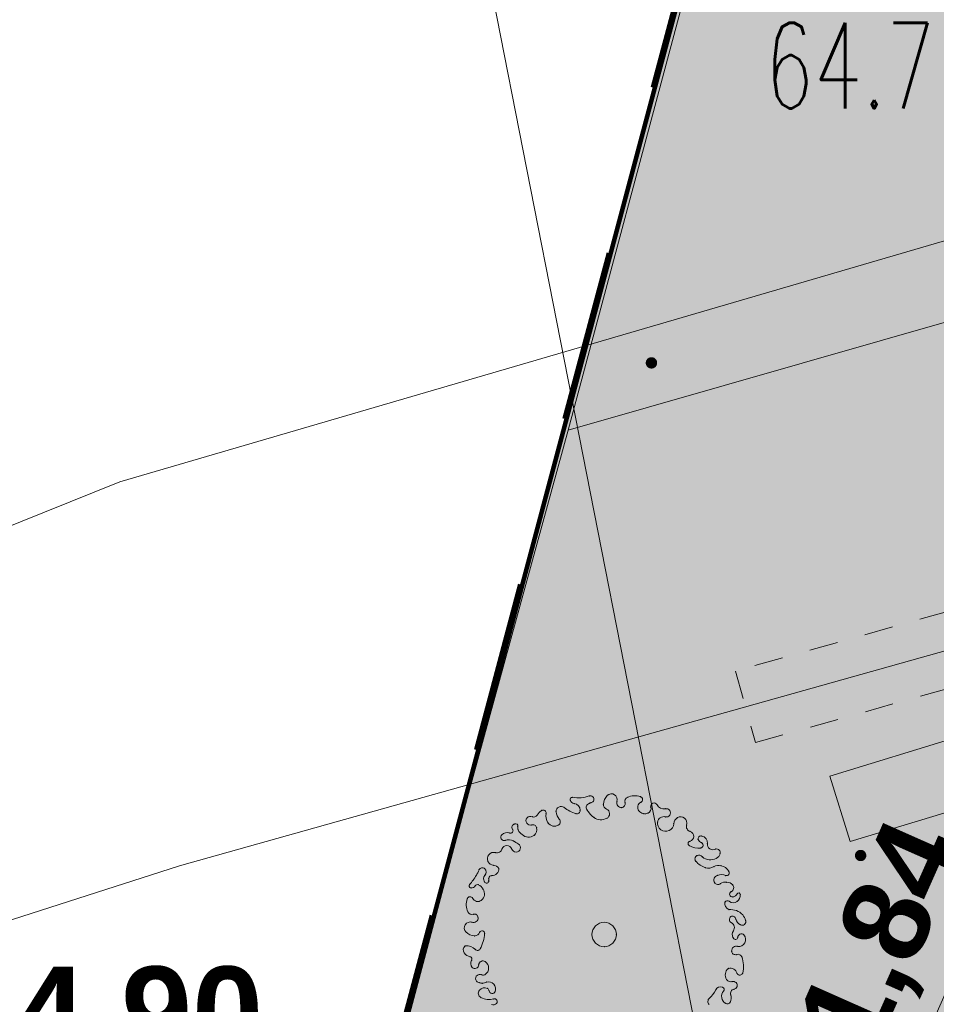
# Model space of a CAD drawing. Header units: millimetres. Extents: x 6487905018 to 6488192500, y 5882180700 to 5882375224.
# Tile 22 of 256: x 6487969533 to 6487977552, y 5882210738 to 5882219352. Entities that reach past the tile are written whole.
import ezdxf
from ezdxf.xclip import XClip

# ---------------------------------------------------------------- set-up
doc = ezdxf.new("R2010")
doc.units = ezdxf.units.MM
doc.header["$MEASUREMENT"] = 0
doc.header["$XCLIPFRAME"] = 2
for name, pattern in [('GSW', [3000, 1500, -1500]), ('Przer. długie kreski', [500, 250, -250]), ('Wipeout_Contour', [1000, 0, -1000])]:
    doc.linetypes.add(name, pattern=pattern)
for name, color, linetype, lineweight in [('0 granice_Nr_pióra__10', 22, 'Continuous', 120), ('0 rury osłonowe_Nr_pióra__33', 180, 'Continuous', 13), ('0 skrzynki rozsączające_Nr_pióra__156', 82, 'Continuous', 20), ('drzewa_Nr_pióra__154', 94, 'Continuous', 5), ('granica_Nr_pióra__123', 100, 'Continuous', 120), ('OPIS PLAN_Nr_pióra__7', 7, 'Continuous', 5), ('teren zielony_Nr_pióra__1', 7, 'Continuous', 0), ('teren zielony_Nr_pióra__157', 93, 'Continuous', 0), ('Wymiarowanie_Nr_pióra__1', 7, 'Continuous', 0), ('Zamość 06.10._2_0_Nr_pióra__7', 7, 'Continuous', 5), ('Zamość 06.10._2_219_Linia_granicy_Nr_pióra__96', 8, 'Continuous', 15), ('Zamość 06.10._2_ogrodzenie_trwale__linia__Nr_pióra__7', 7, 'Continuous', 5), ('Zamość 06.10._2_opis_h_Nr_pióra__7', 7, 'Continuous', 5), ('Zamość 06.10._2_przewod_telekomunikacyjny__linia__Nr_pióra__30', 7, 'Continuous', 5), ('Zamość 06.10._2_punkt_wysokosciowy_naturalny_Nr_pióra__7', 7, 'Continuous', 5)]:
    doc.layers.add(name, color=color, linetype=linetype, lineweight=lineweight)
for name, color, linetype in [('Mapa cyfrowa', 7, 'Continuous'), ('Wymiarowanie', 7, 'Continuous'), ('Zamość 06.10._2_Mapa cyfrowa', 7, 'Continuous')]:
    doc.layers.add(name, color=color, linetype=linetype)
doc.styles.add('GENERATED_STYLE_1', font='Simplex.shx')
doc.styles.add('GENERATED_STYLE_2', font='txt')
doc.linetypes.add('L_0_15_SHX', pattern='A,0,[3,PZT Orlen Zamość.pdf1.Shx,S=30.952381,R=0,X=0,Y=2.22045e-16],-7500,0', length=7500)
doc.dimstyles.new('GENERATED_STYLE__1', dxfattribs={"dimtxt": 750, "dimasz": 570, "dimexe": 0.18, "dimexo": 0, "dimgap": 0.09, "dimtad": 1, "dimlfac": 0.001, "dimzin": 0, "dimdsep": 46, "dimtxsty": 'GENERATED_STYLE_2', "dimblk": 'ARROWHEAD_11', "dimblk1": 'ARROWHEAD_11', "dimblk2": 'ARROWHEAD_11', "dimcen": 0.09, "dimclrd": 7, "dimclre": 7, "dimclrt": 7, "dimazin": 0, "dimtfac": 1, "dimtdec": 4, "dimtmove": 2, "dimatfit": 3, "dimfxl": 0, "dimtolj": 1, "dimtzin": 0, "dimarcsym": 0})
doc.dimstyles.new('GENERATED_STYLE__4', dxfattribs={"dimtxt": 1000, "dimasz": 570, "dimexe": 0.18, "dimexo": 0, "dimgap": 0.09, "dimtad": 1, "dimlfac": 0.001, "dimzin": 0, "dimdsep": 46, "dimtxsty": 'GENERATED_STYLE_2', "dimblk": 'ARROWHEAD_11', "dimblk1": 'ARROWHEAD_11', "dimblk2": 'ARROWHEAD_11', "dimcen": 0.09, "dimclrd": 7, "dimclre": 7, "dimclrt": 7, "dimazin": 0, "dimtfac": 1, "dimtdec": 4, "dimtmove": 0, "dimatfit": 3, "dimfxl": 0, "dimtolj": 1, "dimtzin": 0, "dimarcsym": 0})
doc.dimstyles.new('GENERATED_STYLE__5', dxfattribs={"dimtxt": 649.999976, "dimasz": 570, "dimexe": 0.18, "dimexo": 0, "dimgap": 0.09, "dimtad": 1, "dimlfac": 0.001, "dimzin": 0, "dimdsep": 46, "dimtxsty": 'GENERATED_STYLE_2', "dimblk": 'ARROWHEAD_11', "dimblk1": 'ARROWHEAD_11', "dimblk2": 'ARROWHEAD_11', "dimcen": 0.09, "dimclrd": 7, "dimclre": 7, "dimclrt": 7, "dimazin": 0, "dimtfac": 1, "dimtdec": 4, "dimtmove": 2, "dimatfit": 3, "dimfxl": 0, "dimtolj": 1, "dimtzin": 0, "dimarcsym": 0})

# ---------------------------------------------------------------- blocks, each defined once
blk = doc.blocks.new('Rysunek_1_2')
at = {"color": 254, "linetype": 'Wipeout_Contour', "lineweight": 0, "ltscale": 70061284114.24681}
blk.add_wipeout([(6487915525.867126, 5882181505.900702), (6488146644.289524, 5882181505.900702), (6488146644.289524, 5882373115.540435), (6488107628.768834, 5882373115.540435), (6488107628.768834, 5882320263.490532), (6488101226.436201, 5882320263.490532), (6488101226.436201, 5882373115.540435), (6487915525.867126, 5882373115.540435)], dxfattribs=at).dxf.layer = 'Zamość 06.10._2_Mapa cyfrowa'
at = {"layer": 'Zamość 06.10._2_0_Nr_pióra__7', "linetype": 'Continuous'}
blk.add_hatch(color=256, dxfattribs=at).paths.add_polyline_path([(6487975060, 5882216304.723074, 1), (6487975060, 5882216395.276926, 1)])
at = {"layer": 'Zamość 06.10._2_punkt_wysokosciowy_naturalny_Nr_pióra__7', "linetype": 'Continuous'}
blk.add_hatch(color=256, dxfattribs=at).paths.add_polyline_path([(6487976890, 5882211995, 1), (6487976890, 5882212085, 1)])
at = {"layer": 'Zamość 06.10._2_0_Nr_pióra__7', "linetype": 'Continuous'}
for p, q in [((6487975060, 5882216350), (6487975060.05, 5882216350)), ((6487974330, 5882215760), (6487974330.05, 5882215760)), ((6487970410, 5882215310), (6487970410.05, 5882215310)), ((6487976890, 5882212040), (6487976890.05, 5882212040)), ((6487970930, 5882211950), (6487970930.05, 5882211950))]:
    blk.add_line(p, q, dxfattribs=at)
blk.add_circle((6487975060, 5882216350), 45.276926, dxfattribs=at)
at = {"layer": 'Zamość 06.10._2_219_Linia_granicy_Nr_pióra__96', "linetype": 'Continuous', "flags": 128}
blk.add_lwpolyline([(6487972140, 5882207690.000001), (6488002060, 5882319970)], dxfattribs=at)
at = {"layer": 'Zamość 06.10._2_ogrodzenie_trwale__linia__Nr_pióra__7', "linetype": 'L_0_15_SHX', "flags": 128}
for points in [[(6487991220, 5882317650.000001), (6488001350, 5882317840), (6487989360.000001, 5882272070), (6487981190.000001, 5882241350), (6487974330, 5882215760), (6488001210, 5882223460), (6488035480.000001, 5882233390)], [(6487933294.268756, 5882190175.501849), (6487962470, 5882201890), (6487965840, 5882207210), (6487967040, 5882207540), (6487971210, 5882208680), (6487972160, 5882207840), (6487974330, 5882215760)]]:
    blk.add_lwpolyline(points, dxfattribs=at)
at = {"layer": 'Zamość 06.10._2_ogrodzenie_trwale__linia__Nr_pióra__7', "linetype": 'Continuous', "flags": 128}
for points in [[(6487991220, 5882317650.000001), (6488001350, 5882317840), (6487989360.000001, 5882272070), (6487981190.000001, 5882241350), (6487974330, 5882215760), (6488001210, 5882223460), (6488035480.000001, 5882233390)], [(6487933294.268756, 5882190175.501849), (6487962470, 5882201890), (6487965840, 5882207210), (6487967040, 5882207540), (6487971210, 5882208680), (6487972160, 5882207840), (6487974330, 5882215760)]]:
    blk.add_lwpolyline(points, dxfattribs=at)
at = {"layer": 'Zamość 06.10._2_przewod_telekomunikacyjny__linia__Nr_pióra__30', "linetype": 'Continuous', "flags": 128}
for points in [[(6487979124.220844, 5882181505.900702), (6487984540, 5882184260), (6487981120, 5882190050), (6487977160, 5882201820), (6487973650.000001, 5882219670), (6488058820.000001, 5882246140), (6488075370, 5882251420), (6488098590.494104, 5882257262.406148)], [(6487970410, 5882215310), (6487993570.000001, 5882222080)], [(6487970930, 5882211950), (6487994110.000001, 5882218460)], [(6487970410, 5882215310), (6487940110.000001, 5882203110), (6487935337.627808, 5882198673.710357)], [(6487970930, 5882211950), (6487947620, 5882204460), (6487934083.853382, 5882193459.33725)]]:
    blk.add_lwpolyline(points, dxfattribs=at)
at = {"layer": 'Zamość 06.10._2_punkt_wysokosciowy_naturalny_Nr_pióra__7', "linetype": 'Continuous'}
blk.add_circle((6487976890, 5882212040), 45, dxfattribs=at)
at = {"layer": 'Zamość 06.10._2_opis_h_Nr_pióra__7', "linetype": 'Continuous', "insert": (6487976054.285712, 5882219326.424997), "char_height": 750, "attachment_point": 1, "style": 'GENERATED_STYLE_1'}
blk.add_mtext('\\A1;{\\W0.660000x;\\FSimplex.shx;64.7}', dxfattribs=at)
blk = doc.blocks.new('*D20', base_point=(6488045394.921593, 5882250647.102998))
at = {"layer": 'Wymiarowanie_Nr_pióra__1', "linetype": 'Continuous'}
for points in [[(6487963928.514582, 5882222705.573085), (6487963917.096512, 5882222762.9756), (6487963884.580599, 5882222811.639102), (6487963835.917097, 5882222844.155015), (6487963778.514582, 5882222855.573085), (6487963721.112067, 5882222844.155015), (6487963672.448565, 5882222811.639102), (6487963639.932652, 5882222762.9756), (6487963628.514582, 5882222705.573085), (6487963639.932652, 5882222648.17057), (6487963672.448565, 5882222599.507068), (6487963721.112067, 5882222566.991156), (6487963778.514582, 5882222555.573085), (6487963835.917097, 5882222566.991156), (6487963884.580599, 5882222599.507068), (6487963917.096512, 5882222648.17057)], [(6487969817.707458, 5882203590.677052), (6487969806.289389, 5882203648.079567), (6487969773.773476, 5882203696.74307), (6487969725.109974, 5882203729.258982), (6487969667.707458, 5882203740.677052), (6487969610.304944, 5882203729.258982), (6487969561.641441, 5882203696.74307), (6487969529.125529, 5882203648.079567), (6487969517.707458, 5882203590.677052), (6487969529.125529, 5882203533.274537), (6487969561.641441, 5882203484.611035), (6487969610.304944, 5882203452.095122), (6487969667.707458, 5882203440.677052), (6487969725.109974, 5882203452.095122), (6487969773.773476, 5882203484.611035), (6487969806.289389, 5882203533.274537)]]:
    blk.add_hatch(color=256, dxfattribs=at).paths.add_polyline_path(points)
for p, q in [((6487963921.865221, 5882222749.738618), (6487964316.079478, 5882222871.193832)), ((6487963240.949685, 5882222539.952338), (6487963635.163943, 5882222661.407553)), ((6487963822.680115, 5882222562.222445), (6487969623.541926, 5882203734.027691)), ((6487969811.058098, 5882203634.842585), (6487970205.272355, 5882203756.297799)), ((6487969130.142562, 5882203425.056305), (6487969524.356819, 5882203546.511519)), ((6487969711.872992, 5882203447.326413), (6487969756.038524, 5882203303.975774))]:
    blk.add_line(p, q, dxfattribs=at)
blk.add_circle((6487969667.707458, 5882203590.677052), 150, dxfattribs=at)
at = {"layer": 'Wymiarowanie_Nr_pióra__1', "insert": (6487966410.842047, 5882214840.937373), "char_height": 1000, "attachment_point": 7, "rotation": 287.1237735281, "style": 'GENERATED_STYLE_2'}
blk.add_mtext('\\A1;{\\fArial|b1|i0|c238|p38;20,00}', dxfattribs=at)
blk = doc.blocks.new('ARROWHEAD_11')
at = {"color": 0, "linetype": 'Continuous', "lineweight": 0}
blk.add_line((0, 0), (-1, 0), dxfattribs=at)
at = {"color": 0, "linetype": 'Continuous', "lineweight": 0, "const_width": 0.25, "flags": 128}
blk.add_lwpolyline([(-0.125, 0, 1), (0.125, 0, 1)], format="xyb", close=True, dxfattribs=at)
blk = doc.blocks.new('*D39', base_point=(6488045394.921593, 5882250647.102998))
at = {"layer": 'Wymiarowanie_Nr_pióra__1', "linetype": 'Continuous'}
for points in [[(6487978269.925889, 5882211937.838084), (6487978258.507819, 5882211995.240599), (6487978225.991906, 5882212043.904101), (6487978177.328404, 5882212076.420014), (6487978119.925889, 5882212087.838084), (6487978062.523375, 5882212076.420014), (6487978013.859872, 5882212043.904101), (6487977981.34396, 5882211995.240599), (6487977969.925889, 5882211937.838084), (6487977981.34396, 5882211880.43557), (6487978013.859872, 5882211831.772067), (6487978062.523375, 5882211799.256154), (6487978119.925889, 5882211787.838084), (6487978177.328404, 5882211799.256154), (6487978225.991906, 5882211831.772067), (6487978258.507819, 5882211880.43557)], [(6487977524.208077, 5882210256.663609), (6487977512.790008, 5882210314.066123), (6487977480.274095, 5882210362.729626), (6487977431.610593, 5882210395.245539), (6487977374.208077, 5882210406.663609), (6487977316.805563, 5882210395.245539), (6487977268.14206, 5882210362.729626), (6487977235.626148, 5882210314.066123), (6487977224.208077, 5882210256.663609), (6487977235.626148, 5882210199.261094), (6487977268.14206, 5882210150.597591), (6487977316.805563, 5882210118.081678), (6487977374.208077, 5882210106.663609), (6487977431.610593, 5882210118.081678), (6487977480.274095, 5882210150.597591), (6487977512.790008, 5882210199.261094)]]:
    blk.add_hatch(color=256, dxfattribs=at).paths.add_polyline_path(points)
for p, q in [((6487977982.809672, 5882211998.658664), (6487977605.740073, 5882212165.915257)), ((6487978180.746469, 5882212074.954302), (6487978241.567048, 5882212212.070519)), ((6487978634.111706, 5882211709.760911), (6487978257.042107, 5882211877.017505)), ((6487977435.028657, 5882210393.779826), (6487978059.10531, 5882211800.721867)), ((6487977237.09186, 5882210317.484188), (6487976860.022262, 5882210484.740782)), ((6487977888.393893, 5882210028.586435), (6487977511.324295, 5882210195.843029)), ((6487977252.566919, 5882209982.431173), (6487977313.387498, 5882210119.547391))]:
    blk.add_line(p, q, dxfattribs=at)
for centre in [(6487978119.925889, 5882211937.838084), (6487977374.208077, 5882210256.663609)]:
    blk.add_circle(centre, 150, dxfattribs=at)
at = {"layer": 'Wymiarowanie_Nr_pióra__1', "insert": (6487977141.191874, 5882210181.230738), "char_height": 750, "attachment_point": 7, "rotation": 66.0793837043, "style": 'GENERATED_STYLE_2'}
blk.add_mtext('\\A1;{\\fArial|b1|i0|c238|p38;1,84}', dxfattribs=at)
blk = doc.blocks.new('*D56', base_point=(6488045394.921593, 5882250647.102998))
at = {"layer": 'Wymiarowanie_Nr_pióra__1', "linetype": 'Continuous'}
for points in [[(6487975707.132767, 5882220513.384609), (6487975695.714697, 5882220570.787125), (6487975663.198784, 5882220619.450626), (6487975614.535281, 5882220651.966539), (6487975557.132767, 5882220663.384609), (6487975499.730251, 5882220651.966539), (6487975451.06675, 5882220619.450626), (6487975418.550837, 5882220570.787125), (6487975407.132767, 5882220513.384609), (6487975418.550837, 5882220455.982095), (6487975451.06675, 5882220407.318592), (6487975499.730251, 5882220374.802679), (6487975557.132767, 5882220363.384609), (6487975614.535281, 5882220374.802679), (6487975663.198784, 5882220407.318592), (6487975695.714697, 5882220455.982095)], [(6487992888.832375, 5882215934.862575), (6487992877.414305, 5882215992.26509), (6487992844.898392, 5882216040.928592), (6487992796.234889, 5882216073.444505), (6487992738.832375, 5882216084.862575), (6487992681.429859, 5882216073.444505), (6487992632.766357, 5882216040.928592), (6487992600.250444, 5882215992.26509), (6487992588.832375, 5882215934.862575), (6487992600.250444, 5882215877.46006), (6487992632.766357, 5882215828.796557), (6487992681.429859, 5882215796.280645), (6487992738.832375, 5882215784.862575), (6487992796.234889, 5882215796.280645), (6487992844.898392, 5882215828.796557), (6487992877.414305, 5882215877.46006)]]:
    blk.add_hatch(color=256, dxfattribs=at).paths.add_polyline_path(points)
for p, q in [((6487975595.756453, 5882220658.326704), (6487975701.97159, 5882221056.917465)), ((6487975267.248577, 5882220590.631982), (6487975412.190672, 5882220552.008296)), ((6487975702.074862, 5882220474.760923), (6487992593.89028, 5882215973.486261)), ((6487975412.293943, 5882219969.851753), (6487975518.50908, 5882220368.442514)), ((6487992777.45606, 5882216079.804669), (6487992883.671198, 5882216478.395431)), ((6487992883.774469, 5882215896.238889), (6487993028.716564, 5882215857.615202)), ((6487992593.993551, 5882215391.32972), (6487992700.208688, 5882215789.92048))]:
    blk.add_line(p, q, dxfattribs=at)
for centre in [(6487975557.132767, 5882220513.384609), (6487992738.832375, 5882215934.862575)]:
    blk.add_circle(centre, 150, dxfattribs=at)
at = {"layer": 'Wymiarowanie_Nr_pióra__1', "insert": (6487982183.558775, 5882218882.133177), "char_height": 649.99997616, "attachment_point": 7, "rotation": 345.0787467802, "style": 'GENERATED_STYLE_2'}
blk.add_mtext('\\A1;{\\fArial|b1|i0|c238|p38;17,78}', dxfattribs=at)

msp = doc.modelspace()

# ---------------------------------------------------------------- block references
at = {"layer": 'Mapa cyfrowa', "color": 22, "linetype": 'Continuous', "lineweight": 5}
ref = msp.add_blockref('Rysunek_1_2', (0, 0), dxfattribs=at)
XClip(ref).set_block_clipping_path([(6487915525.8671264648, 5882181505.9007024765), (6488146644.2895231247, 5882181505.9007024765), (6488146644.2895231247, 5882373115.5404348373), (6488107628.7688331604, 5882373115.5404348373), (6488107628.7688331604, 5882320263.4905319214), (6488101226.4362001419, 5882320263.4905319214), (6488101226.4362001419, 5882373115.5404348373), (6487915525.8671264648, 5882373115.5404348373)])

# ---------------------------------------------------------------- next in the draw order: hatches: boundary and pattern name
at = {"layer": 'teren zielony_Nr_pióra__157', "linetype": 'Continuous'}
h = msp.add_hatch(dxfattribs=at)
h.set_pattern_fill('płyty_kamienne', color=256, style=0, pattern_type=2)
h.set_pattern_definition([(45, (6488045394.9, 5882252147.1), (-477.297, 477.297), [0, -450, 0, -675]), (110, (6488046894.9, 5882252147.1), (634.2925, 230.8636), [0, -330, 0, -570])])
h.paths.add_polyline_path([(6487970570.000001, 5882201890), (6487981820.000001, 5882207829.999999), (6488033660.322669, 5882222800.215628, 0.0024865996), (6488033722.027768, 5882222923.379777, 0.0785109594), (6488035010.966384, 5882227049.608792, 0.0077837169), (6488035067.079517, 5882227477.133851, 0.1142935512), (6488034913.322001, 5882229660.430223), (6488034319.959225, 5882231592.922059, 0.3756655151), (6488028889.22517, 5882234953.850564), (6488029257.882303, 5882233753.190648), (6488030367.956341, 5882234094.033802), (6488031031.313551, 5882231933.580791), (6488029977.442001, 5882231609.994354), (6488028334.3581, 5882231105.492961), (6488027289.699591, 5882234507.785999), (6488024214.887809, 5882233563.679111), (6488025682.492259, 5882228783.915813), (6488026087.054145, 5882227466.31961), (6488020035.873811, 5882225608.332376), (6488019948.314486, 5882225893.499707), (6487991699.913399, 5882217219.957408), (6487990231.273465, 5882222003.093117), (6487983778.593015, 5882220021.827109), (6487982385.941764, 5882224557.479295), (6487981905.929735, 5882226120.805079, -0.4142135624), (6487982621.356047, 5882227470.236511), (6487983331.896261, 5882227688.404634), (6487983710.568822, 5882227804.674311), (6487986639.874351, 5882228704.10417), (6487989073.825722, 5882229451.437801), (6487988708.712132, 5882230636.508227), (6487988635.091329, 5882230875.463552), (6487988100.442679, 5882232610.803788), (6487984583.573256, 5882231527.275929), (6487982740.398364, 5882237509.775934), (6487986257.267788, 5882238593.303793), (6487985439.355133, 5882241248.050495), (6487984359.591056, 5882244752.703594, -0.4142080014), (6487992393.36423, 5882259941.445574), (6488001283.5666, 5882262680.652166), (6488034943.218541, 5882262680.652166), (6488038600.476319, 5882259272.91151), (6488039094.523249, 5882259289.716652), (6488040171.300861, 5882260446.00543), (6488040650.686511, 5882259999.584307), (6488040895.570684, 5882259771.539374), (6488042124.026921, 5882258627.556835), (6488042939.663871, 5882263727.171789), (6488041063.864624, 5882263725.851113), (6488040879.529514, 5882263725.721331), (6488039486.853117, 5882263724.740803), (6487987062.735268, 5882263687.831074), (6487986654.638729, 5882262158.70443), (6487981184.422504, 5882241630.76734), (6487977458.31007, 5882227647.882842), (6487977383.188, 5882227365.974217), (6487972140, 5882207690.000001)])
h.paths.add_polyline_path([(6487984279.458673, 5882229617.66351), (6487984297.461879, 5882229622.862395), (6487984294.974707, 5882229613.52885)], flags=0)
h.paths.add_polyline_path([(6488030712.734249, 5882229299.428973), (6488031630.178343, 5882229582.088384), (6488032354.493076, 5882227231.137907), (6488031437.048981, 5882226948.478497)], flags=0)

# ---------------------------------------------------------------- next in the draw order: linework, layer by layer
at = {"layer": '0 granice_Nr_pióra__10', "linetype": 'Continuous'}
msp.add_line((6487972140, 5882207690.000001), (6488002060, 5882319970), dxfattribs=at)
at = {"layer": '0 rury osłonowe_Nr_pióra__33', "linetype": 'Przer. długie kreski', "flags": 128}
for points in [[(6487994016.502775, 5882218771.315549), (6487975793.995642, 5882213653.605392)], [(6487975969.745711, 5882213027.81636), (6487994203.497227, 5882218148.684451)], [(6487975793.995642, 5882213653.605392), (6487975969.745711, 5882213027.81636)]]:
    msp.add_lwpolyline(points, dxfattribs=at)
at = {"layer": '0 skrzynki rozsączające_Nr_pióra__156', "linetype": 'Continuous'}
for p, q in [((6487977769.572239, 5882213085.554216), (6487976621.856106, 5882212735.200566)), ((6487976621.856106, 5882212735.200566), (6487976797.032931, 5882212161.342501)), ((6487976797.032931, 5882212161.342501), (6487977944.749064, 5882212511.696151))]:
    msp.add_line(p, q, dxfattribs=at)
at = {"layer": 'drzewa_Nr_pióra__154', "linetype": 'Continuous'}
for p, q in [((6487975505.751935, 5882212028.313826), (6487975505.877533, 5882212027.778749)), ((6487973724.414748, 5882211926.719653), (6487973724.558928, 5882211928.546539)), ((6487974646.244987, 5882211455.805884), (6487974646.244996, 5882211455.805884))]:
    msp.add_line(p, q, dxfattribs=at)
for centre, radius, start, end in [((6487974367.748034, 5882212529.775097), 19.663446, 80.6643177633, 196.8735332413), ((6487974389.485691, 5882212536.368443), 42.379034, 196.8734141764, 263.3749462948), ((6487974419.910918, 5882212847.07009), 301.890718, 260.6641464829, 288.5300231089), ((6487974525.502538, 5882212532.038636), 30.365821, 283.0002993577, 108.5299840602), ((6487974752.294742, 5882212484.817116), 112.710522, 134.3110163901, 178.1481178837), ((6487974709.406094, 5882212528.749916), 51.314048, 341.6511404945, 134.3110719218), ((6487974796.63986, 5882212499.817606), 40.592474, 161.6512069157, 273.909768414), ((6487974864.471238, 5882212514.135982), 37.785081, 113.8321534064, 198.0170625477), ((6487974914.795045, 5882212400.209588), 162.331091, 72.4263796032, 113.8321182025), ((6487974955.883405, 5882212529.94375), 26.2458, 296.3490224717, 72.4263610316), ((6487974158.373728, 5882212337.04232), 113.620394, 121.149821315, 150.4646201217), ((6487974113.138306, 5882212412.755438), 25.428507, 348.5103578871, 122.1670548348), ((6487974268.670215, 5882212426.191684), 43.408283, 52.4425081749, 183.731162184), ((6487974334.546102, 5882212430.487723), 109.424102, 183.7311921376, 222.314892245), ((6487974497.57811, 5882212723.890819), 332.122807, 232.4424604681, 252.8434023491), ((6487974377.908824, 5882212436.694973), 57.964499, 359.1031908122, 83.3748648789), ((6487974407.890186, 5882212433.376999), 28.079712, 252.8433499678, 4.9250922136), ((6487974523.926108, 5882212460.969304), 34.874704, 101.1558702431, 215.9829182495), ((6487974675.2611, 5882212540.758252), 205.660081, 209.1828041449, 234.8024868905), ((6487974540.988705, 5882212464.961568), 38.475696, 103.000063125, 128.231117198), ((6487974684.152512, 5882212487.020359), 44.532683, 178.1481439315, 246.7097237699), ((6487974648.896276, 5882212405.118238), 44.63547, 298.212428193, 66.7096221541), ((6487974797.157647, 5882212492.242285), 32.999477, 273.9096723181, 18.0170966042), ((6487974989.726842, 5882212461.613972), 50.005999, 116.3490042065, 218.5145004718), ((6487975003.380615, 5882212472.321261), 67.357083, 218.408637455, 256.3725763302), ((6487975013.386445, 5882212450.198549), 43.076823, 294.3364381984, 17.4578687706), ((6487975082.080665, 5882212471.802199), 28.934381, 24.1411148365, 197.4578072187), ((6487975165.482662, 5882212509.181721), 62.461033, 204.141246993, 284.3554166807), ((6487975189.953318, 5882212413.565739), 36.236631, 255.8973591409, 104.3553149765), ((6487974000.480146, 5882212344.566339), 38.429728, 64.9688901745, 288.303578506), ((6487974030.736666, 5882212409.359923), 33.08017, 244.9689959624, 330.464699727), ((6487974243.526029, 5882212386.252275), 107.625526, 168.5103442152, 213.6925577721), ((6487974229.56574, 5882212334.913096), 32.545563, 303.7148433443, 42.3148366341), ((6487974618.954252, 5882212460.930769), 107.972374, 234.8024614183, 298.2124373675), ((6487975003.380615, 5882212472.321261), 67.357083, 256.3725763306, 294.3365152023), ((6487975167.859246, 5882212325.623191), 54.438832, 75.8972358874, 172.2644294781), ((6487975331.010724, 5882212309.583743), 75.70983, 124.7702488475, 174.073922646), ((6487975314.54768, 5882212322.984457), 55.624998, 342.9191982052, 118.701014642), ((6487973827.479217, 5882212256.489663), 21.287754, 250.6601801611, 36.0754772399), ((6487973869.156405, 5882212286.853855), 30.277469, 101.9470167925, 216.0754439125), ((6487973871.608037, 5882212298.626428), 19.864924, 345.3087595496, 116.035537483), ((6487973933.655688, 5882212282.358842), 44.279798, 165.3089756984, 206.6453552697), ((6487973981.846014, 5882212306.538408), 98.19602, 206.6453114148, 237.3897456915), ((6487974022.808759, 5882212277.065007), 32.668772, 14.1787898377, 108.3035854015), ((6487973993.669663, 5882212266.481105), 63.589467, 307.6957661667, 16.9946378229), ((6487974210.154549, 5882212364.002563), 67.516856, 213.6925826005, 303.7148712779), ((6487975184.610209, 5882212323.347881), 71.343617, 172.2645089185, 355.2180705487), ((6487975410.60376, 5882212293.468972), 44.86348, 162.9191922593, 253.9737819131), ((6487975384.8728, 5882212207.776189), 44.615531, 286.3031577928, 72.5955420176), ((6487973771.444469, 5882212200.516382), 29.480586, 132.5919870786, 288.6145745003), ((6487973797.779563, 5882212171.869287), 68.393221, 70.6601949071, 132.5920684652), ((6487973811.247482, 5882212082.343759), 95.21524, 64.6369188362, 108.6146105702), ((6487974187.027757, 5882212657.257512), 592.639226, 235.5797345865, 240.4130193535), ((6487973985.003356, 5882212277.69595), 77.762597, 223.8517720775, 307.6956577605), ((6487975401.116182, 5882212144.49988), 20.790102, 100.3045147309, 241.3146342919), ((6487975492.261641, 5882212186.130493), 25.070982, 74.9623768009, 193.2756981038), ((6487975522.393316, 5882212206.304016), 60.383902, 205.4314835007, 246.2800125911), ((6487975489.556335, 5882212151.116271), 59.938493, 353.2331171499, 81.1610034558), ((6487973709.116988, 5882212108.3068), 44.863487, 252.9191903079, 343.9737152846), ((6487973794.910496, 5882212083.663357), 44.399188, 17.2673301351, 163.9737774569), ((6487973874.51019, 5882212108.406096), 38.957362, 197.2672966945, 59.2727422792), ((6487975475.27492, 5882212280.03467), 175.286696, 241.3144634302, 275.012836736), ((6487975488.506907, 5882212129.181788), 23.854608, 275.0128048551, 66.279956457), ((6487975596.787524, 5882212138.392541), 48.044937, 173.233067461, 300.4639852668), ((6487975628.419461, 5882212064.16213), 33.614484, 345.0167403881, 102.496172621), ((6487973679.601497, 5882212012.250682), 55.62503, 72.9192050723, 208.7010700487), ((6487975472.718919, 5882212010.580869), 32.237863, 117.5984044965, 218.4991866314), ((6487975475.38538, 5882212005.480221), 37.993437, 36.9407014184, 117.5985204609), ((6487975577.112196, 5882212114.051654), 111.881148, 230.4538581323, 296.6363057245), ((6487975597.726027, 5882212072.377029), 65.388238, 296.8621206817, 345.0165463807), ((6487973131.212216, 5882212093.289017), 456.434375, 330.0987892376, 336.9990780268), ((6487973579.652804, 5882211902.928764), 30.737039, 45.3640943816, 156.9990780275), ((6487973571.536059, 5882211894.708158), 42.289525, 316.3190449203, 45.3641340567), ((6487973682.346193, 5882212013.753471), 58.754205, 208.7011088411, 264.7962853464), ((6487973665.587868, 5882211924.270014), 59.125922, 267.4019304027, 4.1477747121), ((6487973671.260718, 5882211892.031748), 63.471266, 33.1281537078, 84.7963093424), ((6487975579.944699, 5882212095.869788), 169.247234, 218.4992308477, 253.7459024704), ((6487975559.09376, 5882212024.353), 94.752853, 253.7459884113, 300.2769008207), ((6487975648.157269, 5882211871.797557), 81.897853, 75.4348009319, 120.2767755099), ((6487975644.635622, 5882211845.160404), 108.61442, 32.1670081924, 77.1707415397), ((6487973134.383271, 5882212091.465046), 452.776171, 317.6509516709, 330.0988379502), ((6487973632.536178, 5882211836.453869), 42.058425, 136.3189554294, 216.4180929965), ((6487973617.024561, 5882211818.196795), 19.523079, 200.1080727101, 4.5343062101), ((6487973768.515363, 5882211830.210046), 132.443303, 175.3379073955, 184.5340447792), ((6487973662.796638, 5882211838.831484), 26.373618, 89.7586554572, 175.3383206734), ((6487975645.904453, 5882211825.565068), 40.748718, 99.5274548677, 217.6027367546), ((6487975673.333467, 5882211793.323925), 80.08514, 62.7621391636, 115.2594381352), ((6487975715.05246, 5882211889.447691), 25.428515, 258.5102291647, 32.1669258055), ((6487973482.031927, 5882211774.584747), 17.620164, 137.6511417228, 262.4640715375), ((6487973484.914721, 5882211796.376721), 39.601989, 262.4641806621, 328.3760199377), ((6487973537.032857, 5882211764.283238), 21.604969, 70.7240022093, 148.3757586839), ((6487973519.824881, 5882211715.078564), 73.731876, 24.0256034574, 70.7240891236), ((6487973527.087922, 5882211704.875413), 72.302067, 308.5145152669, 33.8013162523), ((6487975640.692664, 5882211818.765726), 32.545677, 213.7149106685, 312.3149328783), ((6487975703.103562, 5882211737.708823), 69.916254, 76.9992355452, 125.3998076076), ((6487975721.217219, 5882211740.404174), 65.472199, 41.0215084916, 92.087624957), ((6487975742.185451, 5882211758.645265), 37.68004, 294.2792921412, 41.0216669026), ((6487973602.376387, 5882211612.498053), 162.331022, 162.4263705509, 203.8321380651), ((6487973472.642244, 5882211653.586424), 26.245748, 26.3490429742, 162.4263418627), ((6487973540.971974, 5882211687.429855), 50.006005, 206.3490126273, 308.5145058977), ((6487975767.848381, 5882211701.75325), 24.732197, 114.2791887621, 282.1876612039), ((6487975761.376317, 5882211731.718549), 55.388464, 282.187753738, 331.3682721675), ((6487975763.04782, 5882211696.935077), 74.406339, 308.1982931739, 1.1861347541), ((6487975822.822754, 5882211698.172702), 14.618595, 1.1861709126, 151.3682481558), ((6487975763.179496, 5882211623.13762), 61.747224, 172.1418640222, 246.0204715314), ((6487975725.190357, 5882211617.092298), 27.333456, 51.674225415, 147.9927669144), ((6487975751.048074, 5882211416.286942), 150.990322, 44.6485300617, 94.9251949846), ((6487975775.647284, 5882211680.922954), 54.031488, 231.6743325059, 308.1983452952), ((6487973488.450019, 5882211562.174197), 37.785016, 203.8321557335, 288.017050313), ((6487973502.768394, 5882211494.342904), 40.592519, 251.6511492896, 3.9097019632), ((6487973510.343711, 5882211494.860616), 32.999531, 3.9097196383, 108.0171081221), ((6487975772.732259, 5882211481.069732), 30.88156, 128.6120472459, 241.945215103), ((6487975769.546121, 5882211482.125443), 28.127994, 6.7003891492, 124.8801224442), ((6487975868.506151, 5882211499.413616), 72.392031, 191.1558300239, 244.9950613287), ((6487975650.34154, 5882211384.260026), 249.795813, 20.6918148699, 33.5728416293), ((6487973473.836039, 5882211407.109084), 51.314066, 71.6511568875, 224.3109966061), ((6487974646.244991, 5882211349.066478), 106.739407, 90, 270), ((6487974646.244996, 5882211349.066478), 106.739407, 0, 90), ((6487975734.241907, 5882211408.846815), 50.957653, 326.5813207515, 61.9450964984), ((6487975854.177742, 5882211461.250045), 31.904418, 239.3357790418, 20.6917948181), ((6487973517.768865, 5882211449.997869), 112.710654, 224.3110219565, 268.1481052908), ((6487973510.432281, 5882211387.641049), 50.430456, 274.2008974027, 336.8707390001), ((6487973577.761304, 5882211358.88214), 22.783424, 355.679329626, 156.8707444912), ((6487973259.777026, 5882211382.906704), 341.673971, 332.2337626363, 355.6793568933), ((6487974646.244996, 5882211349.066478), 106.739407, 270, 0), ((6487975825.842706, 5882211348.404484), 58.787423, 146.5814208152, 205.0838455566), ((6487975825.842706, 5882211348.404484), 58.787423, 205.0838455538, 215.1869559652), ((6487975794.929767, 5882211326.608338), 20.96307, 215.186947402, 348.4366095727), ((6487975822.122578, 5882211305.458405), 61.41064, 263.2393657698, 40.8072311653), ((6487975847.16166, 5882211322.251735), 31.694677, 47.4244574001, 179.7206754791), ((6487973458.744568, 5882211213.724025), 45.586914, 127.5170456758, 215.1379668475), ((6487973442.593753, 5882211143.28299), 107.229842, 43.956569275, 96.2165246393), ((6487973538.771223, 5882211236.019747), 26.374842, 223.9566318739, 332.233844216), ((6487975802.114618, 5882211205.946083), 40.59252, 71.6511568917, 183.9097354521), ((6487973488.654468, 5882211234.774693), 82.161943, 215.1379751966, 259.2299928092), ((6487973469.509933, 5882211134.129039), 20.288342, 329.0979565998, 79.2301383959), ((6487975794.539296, 5882211205.428367), 32.999527, 183.9097525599, 288.0171192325), ((6487975816.432997, 5882211138.114789), 37.785018, 23.832129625, 108.0170546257), ((6487975621.045939, 5882211070.899263), 244.296032, 346.0426576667, 19.7328470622), ((6487973535.128789, 5882211094.853664), 56.186421, 149.0978520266, 217.8508686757), ((6487973514.805147, 5882211085.24542), 34.589501, 225.9680707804, 357.4119478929), ((6487973585.241689, 5882211082.061588), 35.91896, 55.3698547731, 177.4118763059), ((6487973566.906949, 5882211055.513584), 68.18286, 304.0500090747, 55.3699409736), ((6487975777.794994, 5882210995.413574), 72.302067, 128.5145148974, 213.8013162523), ((6487975749.787907, 5882210992.544309), 61.82971, 14.7159561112, 105.9747086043), ((6487973558.231156, 5882210963.832798), 36.927966, 63.7291281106, 266.7277033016), ((6487973588.045095, 5882211024.233939), 30.430543, 243.7290701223, 304.0499889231), ((6487975833.108418, 5882211019.89961), 26.245749, 206.3490310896, 342.4263717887), ((6487973600.353395, 5882210823.011139), 59.533896, 65.9361632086, 139.5785231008), ((6487973575.656152, 5882210972.20045), 49.272466, 246.6450533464, 274.1468118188), ((6487973572.098531, 5882211032.249024), 109.423977, 273.7310875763, 294.2179702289), ((6487973632.912538, 5882210871.656796), 62.850102, 339.1454367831, 104.6798163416), ((6487973614.39219, 5882210854.448376), 25.104438, 4.911531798, 65.9362556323), ((6487975665.443222, 5882210842.038366), 48.732855, 70.5093560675, 152.9204723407), ((6487975674.649926, 5882210868.050655), 21.13933, 319.7056468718, 70.5094818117), ((6487975753.887418, 5882210977.033512), 42.256543, 211.1249082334, 286.6706791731), ((6487975775.867258, 5882210903.634355), 34.362969, 279.8997732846, 106.670637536), ((6487973586.713654, 5882210834.628304), 41.617393, 139.5785401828, 243.7477680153), ((6487973639.007904, 5882210935.182285), 154.949713, 242.8517841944, 285.4256431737), ((6487973666.361384, 5882210858.914285), 27.05629, 184.9116184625, 339.1454827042), ((6487973686.665448, 5882210762.464836), 24.222156, 318.2988085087, 105.4257724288), ((6487975593.055684, 5882210762.533298), 39.164088, 132.4944381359, 222.6888118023), ((6487975392.252284, 5882210981.714255), 258.093876, 312.4944700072, 332.9204376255), ((6487975745.727203, 5882210807.784455), 72.048621, 139.7054481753, 239.8389685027), ((6487975681.50469, 5882210794.486758), 77.021781, 331.547906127, 20.2426501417), ((6487975788.058346, 5882210833.78091), 36.546313, 99.8997645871, 200.2425939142), ((6487973675.271751, 5882210772.61656), 39.482359, 248.8961926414, 318.2989328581), ((6487975723.079043, 5882210771.958767), 29.736084, 242.8886325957, 331.5478162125)]:
    msp.add_arc(centre, radius, start, end, dxfattribs=at)
for p in [(6487974348.931144, 5882212524.067581), (6487974370.937806, 5882212549.178098), (6487974515.852253, 5882212560.830216), (6487974673.560482, 5882212565.468081), (6487974758.111199, 5882212512.596152), (6487974849.203849, 5882212548.699244), (6487974963.807834, 5882212554.964651), (6487974099.600432, 5882212434.280655), (6487974225.353941, 5882212423.366888), (6487974295.130046, 5882212460.603257), (6487974384.596357, 5882212494.272399), (6487974435.866222, 5882212435.787733), (6487974495.70577, 5882212440.47888), (6487974517.178594, 5882212495.185032), (6487974532.333515, 5882212502.451125), (6487974639.643087, 5882212488.459449), (6487974666.544751, 5882212446.116488), (6487974799.407674, 5882212459.319605), (6487974828.53897, 5882212502.449048), (6487974950.599618, 5882212430.474602), (6487974967.53229, 5882212506.424706), (6487975054.479055, 5882212463.121786), (6487975108.484472, 5882212483.635939), (6487975180.969009, 5882212448.670947), (6487974016.74016, 5882212379.386677), (6487974059.518138, 5882212393.052732), (6487974138.057244, 5882212407.690313), (6487974253.631777, 5882212356.8229), (6487974399.607086, 5882212406.546782), (6487974556.719276, 5882212372.699021), (6487974669.997334, 5882212365.785421), (6487974987.510796, 5882212406.860392), (6487975031.138141, 5882212410.949473), (6487975181.12391, 5882212378.421251), (6487975287.834384, 5882212371.775238), (6487973844.684874, 5882212269.024967), (6487973862.888755, 5882212316.475497), (6487973890.823507, 5882212293.588483), (6487973894.078426, 5882212262.500824), (6487974012.54907, 5882212308.08093), (6487974054.482313, 5882212285.067174), (6487974153.978772, 5882212326.548483), (6487974247.630478, 5882212307.841361), (6487975113.915817, 5882212332.950733), (6487975255.705493, 5882212317.400424), (6487975367.719142, 5882212306.64628), (6487975398.217976, 5882212250.34909), (6487973751.492805, 5882212222.219747), (6487973780.854684, 5882212172.578008), (6487973820.429346, 5882212236.403154), (6487973852.033214, 5882212168.381344), (6487973928.926064, 5882212223.822405), (6487974032.552624, 5882212216.164748), (6487975397.397254, 5882212164.954657), (6487975467.860647, 5882212180.37327), (6487975498.766389, 5882212210.342936), (6487973752.236862, 5882212095.920963), (6487973837.308621, 5882212096.842387), (6487973894.415529, 5882212141.894206), (6487975391.136945, 5882212126.261373), (6487975490.591285, 5882212105.418419), (6487975498.102855, 5882212151.021206), (6487975549.077284, 5882212144.053718), (6487975621.146147, 5882212096.980303), (6487973695.939677, 5882212065.422176), (6487975457.78404, 5882212039.150595), (6487975505.751935, 5882212028.313826), (6487975627.271377, 5882212014.044415), (6487975660.891099, 5882212055.471548), (6487973551.359404, 5882211914.939137), (6487973601.248622, 5882211924.800808), (6487973630.810715, 5882211985.537324), (6487973677.017355, 5882211955.241421), (6487973724.414748, 5882211926.719653), (6487975447.489019, 5882211990.512686), (6487975532.572793, 5882211933.387393), (6487975606.866206, 5882211942.524541), (6487975668.753067, 5882211951.063384), (6487973526.888884, 5882211865.753716), (6487973602.119706, 5882211865.501233), (6487973636.486536, 5882211819.740211), (6487973636.510264, 5882211840.974918), (6487973662.907729, 5882211865.204868), (6487975639.159718, 5882211865.751715), (6487975709.987278, 5882211864.528755), (6487975736.577714, 5882211902.985519), (6487973469.009623, 5882211786.454447), (6487973479.72108, 5882211757.116773), (6487973518.636114, 5882211775.611723), (6487973544.165068, 5882211784.677018), (6487973587.168893, 5882211745.098117), (6487973598.691495, 5882211811.484917), (6487975613.620854, 5882211800.700892), (6487975662.602585, 5882211794.699641), (6487975718.832207, 5882211805.832918), (6487975770.613587, 5882211783.376348), (6487973447.621396, 5882211661.510845), (6487973496.161239, 5882211665.235294), (6487973572.111351, 5882211648.30263), (6487975757.678915, 5882211724.297951), (6487975773.069701, 5882211677.578483), (6487975809.991756, 5882211705.177616), (6487975837.438216, 5882211698.475324), (6487975702.012101, 5882211631.579748), (6487975738.084793, 5882211566.719753), (6487975742.140708, 5882211638.535325), (6487975809.059584, 5882211638.460972), (6487973453.886816, 5882211546.906832), (6487973500.136924, 5882211526.241988), (6487973543.266442, 5882211497.110673), (6487975753.46081, 5882211505.200252), (6487975797.481997, 5882211485.407346), (6487975858.467278, 5882211522.396281), (6487973489.989794, 5882211455.814214), (6487975758.208179, 5882211453.816808), (6487975837.906301, 5882211433.806792), (6487975884.024154, 5882211472.523179), (6487973437.117813, 5882211371.263508), (6487973514.126504, 5882211337.346083), (6487973556.809188, 5882211367.831622), (6487973600.479978, 5882211357.165671), (6487974752.984403, 5882211349.066478), (6487975772.599621, 5882211323.481904), (6487975776.774648, 5882211380.781741), (6487975777.79715, 5882211314.528451), (6487975815.46736, 5882211322.40625), (6487975868.605064, 5882211345.591249), (6487973430.982255, 5882211249.882298), (6487973519.784886, 5882211217.712607), (6487973562.109169, 5882211223.732656), (6487974646.244996, 5882211242.327071), (6487975814.893212, 5882211244.474776), (6487973421.465025, 5882211187.486601), (6487973473.301105, 5882211154.060015), (6487975761.61657, 5882211203.17829), (6487975804.746088, 5882211174.046999), (6487975850.996208, 5882211153.382139), (6487973486.918275, 5882211123.709517), (6487973490.763398, 5882211060.377209), (6487973549.359367, 5882211083.683542), (6487973605.653599, 5882211111.617056), (6487975732.771566, 5882211051.986358), (6487973574.576041, 5882210996.946532), (6487973605.083644, 5882210999.020731), (6487975809.589419, 5882211008.250744), (6487975858.129271, 5882211011.975201), (6487973556.12326, 5882210926.965042), (6487973579.219159, 5882210923.056976), (6487973616.985241, 5882210932.455288), (6487973624.628593, 5882210877.371046), (6487975681.703082, 5882210887.978632), (6487975717.714024, 5882210955.190871), (6487975766.009566, 5882210936.553036), (6487973555.030519, 5882210861.613234), (6487973568.305298, 5882210797.303515), (6487973639.404447, 5882210856.597754), (6487973680.222603, 5882210785.81441), (6487973691.645145, 5882210849.282346), (6487975566.599612, 5882210791.410661), (6487975622.052682, 5882210864.222867), (6487975690.773571, 5882210854.379541), (6487975753.769277, 5882210821.136041), (6487975781.775119, 5882210869.78305), (6487973704.750299, 5882210746.351148), (6487975709.52767, 5882210745.490013), (6487975749.223454, 5882210757.791748)]:
    msp.add_point(p, dxfattribs=at)
at = {"layer": 'granica_Nr_pióra__123', "linetype": 'GSW'}
msp.add_line((6487987062.735268, 5882263687.831074), (6487970570.000001, 5882201890), dxfattribs=at)
at = {"layer": 'teren zielony_Nr_pióra__1', "linetype": 'Continuous', "flags": 128}
msp.add_lwpolyline([(6488039486.853117, 5882263724.740803), (6487987062.735268, 5882263687.831074), (6487986654.638729, 5882262158.70443), (6487981184.422504, 5882241630.76734), (6487977458.31007, 5882227647.882842), (6487977383.188, 5882227365.974217), (6487972140, 5882207690.000001)], dxfattribs=at)

# ---------------------------------------------------------------- next in the draw order: texts
at = {"layer": 'OPIS PLAN_Nr_pióra__7', "linetype": 'Continuous', "insert": (6487968866.124104, 5882210578.626126), "char_height": 800, "attachment_point": 4, "style": 'GENERATED_STYLE_2'}
msp.add_mtext('\\A1;{\\fArial|b1|i0|c238|p38;64,90}', dxfattribs=at)

# ---------------------------------------------------------------- next in the draw order: dimensions: what is measured, and where the dimension line sits
at = {"layer": 'Wymiarowanie', "linetype": 'Continuous'}
for base, p1, p2, angle, dimstyle, picture, middle, turn in [((6487969667.707458, 5882203590.677052), (6488001717.266423, 5882234394.290968), (6488007456.502877, 5882215233.194198), 287.1237735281, 'GENERATED_STYLE__4', '*D20', (6487967392.080667, 5882213354.230895), 287.1237735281), ((6487992738.832375, 5882215934.862575), (6487976748.498927, 5882224984.193167), (6487993067.572879, 5882217168.518447), 345.0787467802, 'GENERATED_STYLE__5', '*D56', (6487983341.085306, 5882218910.020566), 345.0787467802), ((6487978119.925889, 5882211937.838084), (6487977374.208077, 5882210256.663609), (6487978119.925889, 5882211937.838084), 66.0793837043, 'GENERATED_STYLE__1', '*D39', (6487977202.946373, 5882211245.303852), 66.0793837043)]:
    dim = msp.add_linear_dim(base=base, p1=p1, p2=p2, angle=angle, dimstyle=dimstyle, dxfattribs=at)
    dim.commit()
    dim.dimension.update_dxf_attribs({"geometry": picture, "text_midpoint": middle, "dimtype": 160, "text_rotation": turn})

doc.saveas('drawing.dxf')
